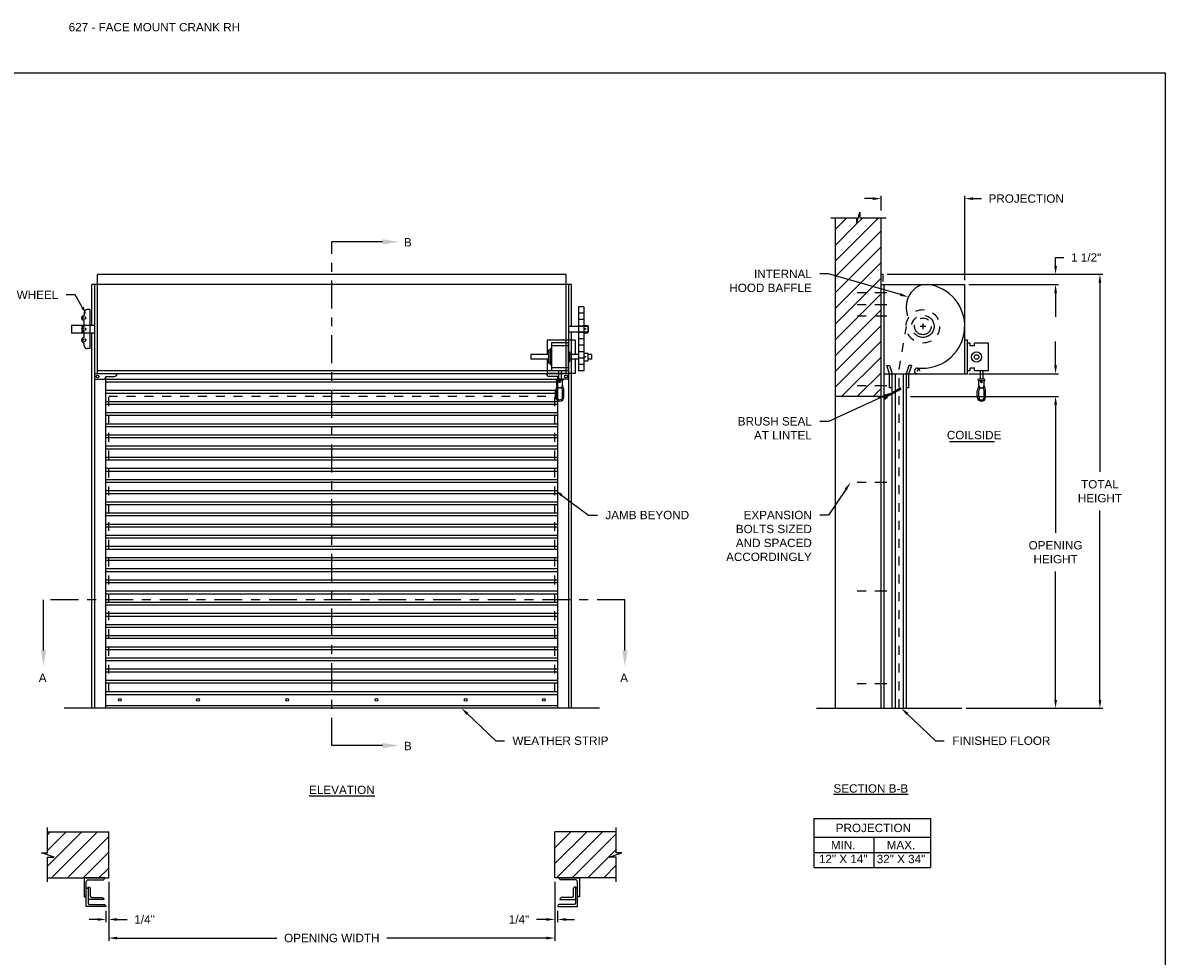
# Model space of a CAD drawing. Header units: inches. Extents: x 169.6 to 213.7, y 195.1 to 247.7.
# Tile 51 of 51: x 200.9 to 213.7, y 237.3 to 247.7. Entities that reach past the tile are written whole.
import ezdxf
from ezdxf import colors
from ezdxf.entities.mleader import LeaderData, LeaderLine
from ezdxf.math import Vec2, Vec3

# ---------------------------------------------------------------- set-up
doc = ezdxf.new("R2010")
doc.units = ezdxf.units.IN
doc.header["$LTSCALE"] = 0.25
doc.header["$MEASUREMENT"] = 0
for name, pattern in [('CENTER', [2, 1.25, -0.25, 0.25, -0.25]), ('CENTER2', [1.125, 0.75, -0.125, 0.125, -0.125]), ('HIDDEN', [0.375, 0.25, -0.125])]:
    doc.linetypes.add(name, pattern=pattern)
for name, color, linetype in [('ANNOTATIONS', 1, 'Continuous'), ('CRANK RH', 7, 'Continuous'), ('SECTION CUTS', 6, 'CENTER')]:
    doc.layers.add(name, color=color, linetype=linetype)
doc.styles.add('ARIAL', font='arial.ttf', dxfattribs={"height": 0.09375})
doc.styles.get("Standard").update_dxf_attribs({"font": 'romans.shx'})
doc.dimstyles.new('ARIAL', dxfattribs={"dimtxt": 0.09375, "dimasz": 0.09375, "dimexe": 0.03125, "dimexo": 0.046875, "dimgap": 0.09, "dimtad": 0, "dimtih": 1, "dimtoh": 1, "dimdec": 4, "dimzin": 0, "dimdsep": 46, "dimlunit": 4, "dimtxsty": 'ARIAL', "dimcen": 0.09, "dimadec": 0, "dimazin": 0, "dimtfac": 1, "dimtdec": 4, "dimtix": 1, "dimtofl": 0, "dimtmove": 0, "dimatfit": 3, "dimfxl": 0.18, "dimfrac": 2, "dimtolj": 1, "dimtzin": 0, "dimarcsym": 0})
doc.dimstyles.new('STANDARD$0', dxfattribs={"dimtxt": 0.09375, "dimasz": 0.09375, "dimexe": 0.03125, "dimexo": 0.046875, "dimgap": 0.09, "dimtad": 0, "dimtih": 1, "dimtoh": 1, "dimdec": 4, "dimzin": 0, "dimdsep": 46, "dimtxsty": 'ARIAL', "dimcen": 0.09, "dimadec": 0, "dimazin": 0, "dimtfac": 1, "dimtdec": 4, "dimtofl": 0, "dimtmove": 0, "dimatfit": 1, "dimfxl": 1, "dimtolj": 1, "dimtzin": 0, "dimarcsym": 0})
pattern_1 = [(45, (16.94411, -31.17125), (-0.08838835, 0.08838835), [])]

# ---------------------------------------------------------------- blocks, each defined once
blk = doc.blocks.new('*D12')
at = {"layer": 'ANNOTATIONS', "color": 0, "lineweight": -2, "transparency": 16777216}
for p, q in [((206.883, 238.111), (206.883, 237.659)), ((206.914, 237.789), (206.914, 237.659)), ((206.789, 237.691), (206.676, 237.691)), ((207.008, 237.691), (207.102, 237.691))]:
    blk.add_line(p, q, dxfattribs=at)
at = {"layer": 'ANNOTATIONS', "color": 0, "transparency": 16777216}
for points in [[(206.789, 237.706), (206.789, 237.675), (206.883, 237.691)], [(207.008, 237.706), (207.008, 237.675), (206.914, 237.691)]]:
    blk.add_solid(points, dxfattribs=at)
at = {"layer": 'defpoints', "color": 0, "transparency": 16777216}
for p in [(206.883, 238.158), (206.914, 237.835), (206.914, 237.691)]:
    blk.add_point(p, dxfattribs=at)
at = {"layer": 'ANNOTATIONS', "color": 0, "transparency": 16777216, "insert": (206.481, 237.691), "char_height": 0.0938, "attachment_point": 5, "style": 'ARIAL'}
blk.add_mtext('\\A1;1/4"', dxfattribs=at)
blk = doc.blocks.new('*D13')
at = {"layer": 'ANNOTATIONS', "color": 0, "lineweight": -2, "transparency": 16777216}
for p, q in [((201.883, 238.111), (201.883, 237.659)), ((201.852, 237.789), (201.852, 237.659)), ((201.758, 237.691), (201.664, 237.691)), ((201.977, 237.691), (202.091, 237.691))]:
    blk.add_line(p, q, dxfattribs=at)
at = {"layer": 'ANNOTATIONS', "color": 0, "transparency": 16777216}
for points in [[(201.758, 237.706), (201.758, 237.675), (201.852, 237.691)], [(201.977, 237.706), (201.977, 237.675), (201.883, 237.691)]]:
    blk.add_solid(points, dxfattribs=at)
at = {"layer": 'defpoints', "color": 0, "transparency": 16777216}
for p in [(201.883, 238.158), (201.852, 237.835), (201.852, 237.691)]:
    blk.add_point(p, dxfattribs=at)
at = {"layer": 'ANNOTATIONS', "color": 0, "transparency": 16777216, "insert": (202.285, 237.691), "char_height": 0.0938, "attachment_point": 5, "style": 'ARIAL'}
blk.add_mtext('\\A1;1/4"', dxfattribs=at)
blk = doc.blocks.new('*D14')
at = {"layer": 'ANNOTATIONS', "color": 0, "lineweight": -2, "transparency": 16777216}
for p, q in [((201.883, 238.111), (201.883, 237.45)), ((206.883, 238.111), (206.883, 237.45)), ((201.977, 237.482), (203.767, 237.482)), ((206.789, 237.482), (205, 237.482))]:
    blk.add_line(p, q, dxfattribs=at)
at = {"layer": 'ANNOTATIONS', "color": 0, "transparency": 16777216}
for points in [[(201.977, 237.497), (201.977, 237.466), (201.883, 237.482)], [(206.789, 237.497), (206.789, 237.466), (206.883, 237.482)]]:
    blk.add_solid(points, dxfattribs=at)
at = {"layer": 'defpoints', "color": 0, "transparency": 16777216}
for p in [(201.883, 238.158), (206.883, 238.158), (206.883, 237.482)]:
    blk.add_point(p, dxfattribs=at)
at = {"layer": 'ANNOTATIONS', "color": 0, "transparency": 16777216, "insert": (204.383, 237.482), "char_height": 0.09375, "attachment_point": 5, "style": 'ARIAL'}
blk.add_mtext('\\A1;OPENING WIDTH', dxfattribs=at)
blk = doc.blocks.new('*D60')
at = {"layer": 'ANNOTATIONS', "color": 0, "lineweight": -2, "transparency": 16777216}
for p, q in [((212.494, 243.902), (212.494, 243.996)), ((211.523, 243.809), (212.526, 243.809)), ((210.867, 243.555), (212.526, 243.555)), ((212.494, 243.462), (212.494, 243.368))]:
    blk.add_line(p, q, dxfattribs=at)
at = {"layer": 'ANNOTATIONS', "color": 0, "transparency": 16777216}
for points in [[(212.479, 243.902), (212.51, 243.902), (212.494, 243.809)], [(212.479, 243.462), (212.51, 243.462), (212.494, 243.555)]]:
    blk.add_solid(points, dxfattribs=at)
at = {"layer": 'defpoints', "color": 0, "transparency": 16777216}
for p in [(211.476, 243.809), (210.82, 243.555), (212.494, 243.555)]:
    blk.add_point(p, dxfattribs=at)
at = {"layer": 'ANNOTATIONS', "color": 0, "transparency": 16777216, "insert": (212.494, 243.682), "char_height": 0.0938, "attachment_point": 5, "style": 'ARIAL'}
blk.add_mtext('\\A1;  ', dxfattribs=at)
blk = doc.blocks.new('*D61')
at = {"layer": 'ANNOTATIONS', "color": 0, "lineweight": -2, "transparency": 16777216}
for p, q in [((212.494, 245.018), (212.494, 245.111)), ((212.494, 245.111), (212.588, 245.111)), ((211.523, 244.924), (212.526, 244.924)), ((211.523, 244.809), (212.526, 244.809)), ((212.494, 244.715), (212.494, 244.621))]:
    blk.add_line(p, q, dxfattribs=at)
at = {"layer": 'ANNOTATIONS', "color": 0, "transparency": 16777216}
for points in [[(212.479, 245.018), (212.51, 245.018), (212.494, 244.924)], [(212.479, 244.715), (212.51, 244.715), (212.494, 244.809)]]:
    blk.add_solid(points, dxfattribs=at)
at = {"layer": 'defpoints', "color": 0, "transparency": 16777216}
for p in [(211.476, 244.924), (212.494, 244.924), (211.476, 244.809)]:
    blk.add_point(p, dxfattribs=at)
at = {"layer": 'ANNOTATIONS', "color": 0, "transparency": 16777216, "insert": (212.837, 245.111), "char_height": 0.0938, "attachment_point": 5, "style": 'ARIAL'}
blk.add_mtext('\\A1;1 1/2"', dxfattribs=at)
blk = doc.blocks.new('*X31')
at = {"color": 0, "linetype": 'Continuous'}
for p, q in [((12.661, 3.524), (12.724, 3.586)), ((12.668, 3.52), (12.73, 3.582)), ((12.674, 3.515), (12.737, 3.577)), ((12.681, 3.511), (12.743, 3.573)), ((12.687, 3.561), (12.717, 3.591)), ((12.687, 3.506), (12.75, 3.568)), ((12.694, 3.502), (12.756, 3.564)), ((12.7, 3.497), (12.763, 3.559)), ((12.707, 3.492), (12.769, 3.555)), ((12.713, 3.488), (12.776, 3.55)), ((12.72, 3.483), (12.782, 3.545)), ((12.726, 3.479), (12.789, 3.541)), ((12.733, 3.474), (12.795, 3.536)), ((12.739, 3.47), (12.802, 3.532)), ((12.746, 3.465), (12.808, 3.527)), ((12.752, 3.461), (12.809, 3.517)), ((12.759, 3.456), (12.783, 3.48))]:
    blk.add_line(p, q, dxfattribs=at)
blk = doc.blocks.new('*D62')
at = {"layer": 'ANNOTATIONS', "color": 0, "lineweight": -2, "transparency": 16777216}
for p, q in [((211.826, 243.555), (212.526, 243.555)), ((212.494, 243.462), (212.494, 242.024)), ((212.494, 240.152), (212.494, 241.59)), ((211.492, 240.059), (212.526, 240.059))]:
    blk.add_line(p, q, dxfattribs=at)
at = {"layer": 'ANNOTATIONS', "color": 0, "transparency": 16777216}
for points in [[(212.479, 243.462), (212.51, 243.462), (212.494, 243.555)], [(212.479, 240.152), (212.51, 240.152), (212.494, 240.059)]]:
    blk.add_solid(points, dxfattribs=at)
at = {"layer": 'defpoints', "color": 0, "transparency": 16777216}
for p in [(211.779, 243.555), (211.445, 240.059), (212.494, 240.059)]:
    blk.add_point(p, dxfattribs=at)
at = {"layer": 'ANNOTATIONS', "color": 0, "transparency": 16777216, "insert": (212.494, 241.807), "char_height": 0.09375, "attachment_point": 5, "style": 'ARIAL'}
blk.add_mtext('\\A1;OPENING\\PHEIGHT', dxfattribs=at)
blk = doc.blocks.new('*D63')
at = {"layer": 'ANNOTATIONS', "color": 0, "lineweight": -2, "transparency": 16777216}
for p, q in [((211.688, 244.924), (213.023, 244.924)), ((212.991, 244.83), (212.991, 242.709)), ((212.991, 240.152), (212.991, 242.274)), ((211.492, 240.059), (213.023, 240.059))]:
    blk.add_line(p, q, dxfattribs=at)
at = {"layer": 'ANNOTATIONS', "color": 0, "transparency": 16777216}
for points in [[(212.976, 244.83), (213.007, 244.83), (212.991, 244.924)], [(212.976, 240.152), (213.007, 240.152), (212.991, 240.059)]]:
    blk.add_solid(points, dxfattribs=at)
at = {"layer": 'defpoints', "color": 0, "transparency": 16777216}
for p in [(211.641, 244.924), (211.445, 240.059), (212.991, 240.059)]:
    blk.add_point(p, dxfattribs=at)
at = {"layer": 'ANNOTATIONS', "color": 0, "transparency": 16777216, "insert": (212.991, 242.491), "char_height": 0.0938, "attachment_point": 5, "style": 'ARIAL'}
blk.add_mtext('\\A1;TOTAL\\PHEIGHT', dxfattribs=at)
blk = doc.blocks.new('*D64')
at = {"layer": 'ANNOTATIONS', "color": 0, "lineweight": -2, "transparency": 16777216}
for p, q in [((210.539, 245.64), (210.539, 245.803)), ((211.476, 244.856), (211.476, 245.803)), ((210.445, 245.772), (210.351, 245.772)), ((211.57, 245.772), (211.664, 245.772))]:
    blk.add_line(p, q, dxfattribs=at)
at = {"layer": 'ANNOTATIONS', "color": 0, "transparency": 16777216}
for points in [[(210.445, 245.787), (210.445, 245.756), (210.539, 245.772)], [(211.57, 245.787), (211.57, 245.756), (211.476, 245.772)]]:
    blk.add_solid(points, dxfattribs=at)
at = {"layer": 'defpoints', "color": 0, "transparency": 16777216}
for p in [(211.476, 245.772), (210.539, 245.593), (211.476, 244.809)]:
    blk.add_point(p, dxfattribs=at)
at = {"layer": 'ANNOTATIONS', "color": 0, "transparency": 16777216, "insert": (212.165, 245.772), "char_height": 0.09375, "attachment_point": 5, "style": 'ARIAL'}
blk.add_mtext('\\A1;PROJECTION', dxfattribs=at)

msp = doc.modelspace()

# ---------------------------------------------------------------- hatches: boundary and pattern name
at = {"layer": 'CRANK RH', "linetype": 'Continuous'}
h = msp.add_hatch(dxfattribs=at)
h.set_pattern_fill('ANSI31', color=256, style=0)
h.set_pattern_definition([(45, (-19.0073, 21.8742), (-0.08838835, 0.08838835), [])])
h.paths.add_polyline_path([(210.53872, 244.82249), (210.53872, 245.55708), (210.30222, 245.55708), (210.30222, 245.62174), (210.26381, 245.48838), (210.26381, 245.55708), (210.02309, 245.55708), (210.02309, 245.00678)])
h.paths.add_polyline_path([(210.02309, 245.00678), (210.02309, 243.55536), (210.53872, 243.55536), (210.53872, 244.80873), (210.53872, 244.82249)])
at = {"layer": 'CRANK RH'}
h = msp.add_hatch(dxfattribs=at)
h.set_pattern_fill('ANSI31', color=256, style=0)
h.set_pattern_definition(pattern_1)
h.paths.add_polyline_path([(201.88325, 238.6735), (201.19575, 238.6735), (201.19575, 238.4363), (201.13165, 238.4363), (201.27372, 238.3894), (201.19575, 238.3894), (201.19575, 238.15788), (201.88325, 238.15788), (201.88325, 238.32038)])
h = msp.add_hatch(dxfattribs=at)
h.set_pattern_fill('ANSI31', color=256, style=0)
h.set_pattern_definition(pattern_1)
h.paths.add_polyline_path([(207.63485, 238.4363), (207.57075, 238.4363), (207.57075, 238.6735), (206.88325, 238.6735), (206.88325, 238.15788), (206.90142, 238.15788), (207.57075, 238.15788), (207.57075, 238.3894), (207.49278, 238.3894)])

# ---------------------------------------------------------------- linework, layer by layer
at = {"linetype": 'Continuous'}
msp.add_line((209.81374, 240.05873), (211.44497, 240.05873), dxfattribs=at)
at = {"layer": 'ANNOTATIONS'}
for p, q in [((210.607, 244.92377), (213.01406, 244.92377)), ((211.52309, 244.80873), (212.52551, 244.80873)), ((212.49426, 244.71498), (212.49426, 244.44659)), ((212.49426, 243.90248), (212.49426, 244.17086)), ((211.52309, 243.80873), (212.52551, 243.80873)), ((209.78371, 238.82327), (209.78371, 238.2719)), ((209.78371, 238.82327), (211.09148, 238.82327)), ((211.09148, 238.82327), (211.09148, 238.2719)), ((209.78371, 238.6118), (211.09148, 238.6118)), ((210.45656, 238.6118), (210.45656, 238.2719)), ((209.78371, 238.44185), (211.09148, 238.44185)), ((209.78371, 238.2719), (211.09148, 238.2719))]:
    msp.add_line(p, q, dxfattribs=at)
at = {"layer": 'ANNOTATIONS', "linetype": 'Continuous'}
msp.add_line((211.305, 243.05035), (211.80813, 243.05035), dxfattribs=at)
at = {"layer": 'ANNOTATIONS'}
for points in [[(212.47864, 244.71498), (212.50989, 244.71498), (212.49426, 244.80873)], [(212.47864, 243.90248), (212.50989, 243.90248), (212.49426, 243.80873)]]:
    msp.add_solid(points, dxfattribs=at)
at = {"layer": 'CRANK RH', "linetype": 'Continuous'}
for p, q in [((209.97671, 245.55708), (210.26381, 245.55708)), ((210.02309, 245.55708), (210.02309, 240.05873)), ((210.26381, 245.48838), (210.30222, 245.62174)), ((210.26381, 245.55708), (210.26381, 245.48838)), ((210.30222, 245.62174), (210.30222, 245.55708)), ((210.30222, 245.55708), (210.59742, 245.55708)), ((210.53872, 240.05873), (210.53872, 245.55708)), ((210.53872, 244.92377), (210.56012, 244.92377)), ((210.56012, 244.92377), (210.56012, 244.84151)), ((201.75825, 244.80873), (201.73481, 244.80873)), ((210.53872, 244.80873), (211.47622, 244.80873)), ((210.56997, 244.80873), (210.56997, 240.05873)), ((211.47622, 243.80873), (211.47622, 244.80873)), ((201.67231, 244.52748), (201.64106, 244.52748)), ((201.67231, 244.52748), (201.67231, 244.08998)), ((201.60981, 244.49623), (201.60981, 244.46498)), ((201.60981, 244.33998), (201.60981, 244.40248)), ((201.57856, 244.33998), (201.60981, 244.33998)), ((201.60981, 244.27748), (201.57856, 244.27748)), ((201.60981, 244.21498), (201.60981, 244.27748)), ((207.25825, 244.33998), (207.0395, 244.33998)), ((207.0395, 244.27748), (207.25825, 244.27748)), ((207.25825, 244.27748), (207.25825, 244.33998)), ((201.60981, 244.12123), (201.60981, 244.15248)), ((206.79731, 244.18583), (206.79731, 244.02428)), ((206.84419, 244.15458), (206.84419, 243.84208)), ((207.03169, 244.15458), (207.03169, 243.84208)), ((207.10981, 244.18583), (207.10981, 244.02428)), ((211.50747, 243.80873), (211.50747, 244.18373)), ((211.53872, 244.12123), (211.53872, 244.15248)), ((211.58559, 244.12123), (211.58559, 244.15248)), ((211.74157, 243.83998), (211.74157, 244.15248)), ((201.67231, 244.08998), (201.64106, 244.08998)), ((206.81294, 244.07116), (206.81294, 243.92551)), ((206.82856, 244.08678), (206.82856, 243.90988)), ((207.04731, 244.05553), (207.04731, 243.94113)), ((206.79731, 243.97238), (206.79731, 243.81083)), ((207.10981, 243.97238), (207.10981, 243.81083)), ((210.63247, 243.80873), (210.60122, 243.90248)), ((210.60122, 243.90248), (210.63247, 243.90248)), ((210.63247, 243.90248), (210.66372, 243.80873)), ((210.85122, 243.90248), (210.81997, 243.80873)), ((210.85122, 243.80873), (210.88247, 243.90248)), ((210.88247, 243.90248), (210.85122, 243.90248)), ((210.94452, 243.87123), (210.99889, 243.87123)), ((211.53872, 243.83998), (211.53872, 243.87123)), ((211.58559, 243.83998), (211.58559, 243.87123)), ((207.00825, 243.83998), (201.75825, 243.83998)), ((206.92231, 243.84208), (206.92231, 243.74833)), ((206.95356, 243.84208), (206.95356, 243.74833)), ((210.56997, 243.80873), (211.47622, 243.80873)), ((210.63247, 243.65248), (210.63247, 243.80873)), ((210.66372, 240.05873), (210.66372, 243.80873)), ((210.69497, 243.80873), (210.69497, 240.05873)), ((210.78872, 240.05873), (210.78872, 243.80873)), ((210.81997, 243.80873), (210.81997, 240.05873)), ((210.85122, 243.65248), (210.85122, 243.80873)), ((211.64796, 243.83998), (211.64796, 243.74623)), ((211.67921, 243.83998), (211.67921, 243.74623)), ((206.89107, 243.54878), (206.89107, 243.61984)), ((206.96919, 243.73271), (206.90669, 243.73271)), ((206.90669, 243.68235), (206.90669, 243.73271)), ((206.9067, 243.54878), (206.9067, 243.61984)), ((206.96919, 243.68235), (206.96919, 243.73271)), ((206.98482, 243.54879), (206.98482, 243.61985)), ((210.59109, 243.55328), (210.7544, 243.65556)), ((210.59176, 243.55211), (210.75642, 243.65205)), ((210.59244, 243.55094), (210.75843, 243.64855)), ((210.59244, 243.55094), (210.75978, 243.64621)), ((210.59244, 243.55094), (210.76112, 243.64387)), ((210.59311, 243.54978), (210.76314, 243.64037)), ((210.59378, 243.54861), (210.76515, 243.63686)), ((210.66372, 243.65248), (210.63247, 243.65248)), ((210.85122, 243.65248), (210.81997, 243.65248)), ((211.61672, 243.54667), (211.61672, 243.61774)), ((211.69483, 243.7306), (211.63233, 243.7306)), ((211.63234, 243.68024), (211.63233, 243.7306)), ((211.63234, 243.54668), (211.63234, 243.61774)), ((211.69484, 243.68024), (211.69483, 243.7306)), ((211.71047, 243.54668), (211.71047, 243.61774)), ((210.02309, 243.55536), (210.53872, 243.55536)), ((210.56767, 243.55536), (210.59139, 243.569)), ((210.58155, 243.52914), (210.56964, 243.54985)), ((210.57413, 243.55286), (210.5894, 243.56163)), ((210.58488, 243.53416), (210.57413, 243.55286)), ((210.58488, 243.53416), (210.60015, 243.54294)), ((210.58527, 243.52813), (210.60753, 243.54098)), ((210.58706, 243.56029), (210.59781, 243.5416)), ((210.59442, 243.5583), (210.59308, 243.56064)), ((210.59442, 243.5583), (210.59676, 243.55965)), ((210.59775, 243.56333), (210.59507, 243.568)), ((210.5998, 243.54896), (210.60213, 243.5503)), ((210.60114, 243.54662), (210.5998, 243.54896)), ((210.60868, 243.54433), (210.60581, 243.54931)), ((201.19575, 238.4363), (201.19575, 238.72038)), ((207.57075, 238.4363), (207.57075, 238.72038)), ((201.27372, 238.3894), (201.13165, 238.4363)), ((201.13165, 238.4363), (201.19575, 238.4363)), ((201.19575, 238.111), (201.19575, 238.3894)), ((201.19575, 238.3894), (201.27372, 238.3894)), ((207.49278, 238.3894), (207.63485, 238.4363)), ((207.57075, 238.3894), (207.49278, 238.3894)), ((207.63485, 238.4363), (207.57075, 238.4363)), ((207.57075, 238.111), (207.57075, 238.3894)), ((201.62987, 237.8354), (201.62987, 238.10266)), ((207.13663, 237.8354), (207.13663, 238.10266))]:
    msp.add_line(p, q, dxfattribs=at)
at = {"layer": 'CRANK RH'}
for p, q in [((201.75825, 243.80873), (201.75825, 244.92005)), ((207.00825, 244.92005), (201.75825, 244.92005)), ((207.00825, 243.80873), (207.00825, 244.92005)), ((201.69575, 244.34804), (201.69575, 244.80873)), ((207.07075, 244.80873), (201.69575, 244.80873)), ((201.727, 240.05873), (201.727, 244.80873)), ((207.0395, 240.05873), (207.0395, 244.80873)), ((207.07075, 244.33998), (207.07075, 244.80873)), ((207.20896, 244.5597), (207.14676, 244.5597)), ((207.14676, 244.5597), (207.14676, 243.8397)), ((207.20896, 244.5597), (207.20896, 243.8397)), ((207.20896, 244.4877), (207.14676, 244.4877)), ((207.20896, 244.4157), (207.14676, 244.4157)), ((201.46611, 244.34804), (201.46611, 244.2652)), ((201.727, 244.34804), (201.46611, 244.34804)), ((201.727, 244.2652), (201.46611, 244.2652)), ((201.69575, 240.05873), (201.69575, 244.2652)), ((207.07075, 240.05873), (207.07075, 244.27748)), ((207.20896, 244.3437), (207.14676, 244.3437)), ((207.20896, 244.2717), (207.14676, 244.2717)), ((207.20896, 244.35014), (207.25266, 244.35014)), ((207.20896, 244.26731), (207.25266, 244.26731)), ((207.25266, 244.35014), (207.25266, 244.26731)), ((207.10981, 244.18583), (206.79731, 244.18583)), ((207.03169, 244.15458), (206.84419, 244.15458)), ((207.03169, 244.12333), (206.84419, 244.12333)), ((207.20896, 244.1997), (207.14676, 244.1997)), ((207.20896, 244.1277), (207.14676, 244.1277)), ((211.50747, 244.18373), (211.47622, 244.18373)), ((211.53872, 244.15248), (211.50747, 244.15248)), ((211.58559, 244.12123), (211.53872, 244.12123)), ((211.74157, 244.15248), (211.58559, 244.15248)), ((206.81294, 244.02428), (206.61211, 244.02428)), ((206.61211, 244.02428), (206.61211, 243.97238)), ((206.82856, 244.07116), (206.81294, 244.07116)), ((206.84419, 244.08678), (206.82856, 244.08678)), ((207.04731, 244.05553), (207.03169, 244.05553)), ((207.14676, 244.02428), (207.04731, 244.02428)), ((207.20896, 244.0557), (207.14676, 244.0557)), ((207.20896, 244.03764), (207.25266, 244.03764)), ((207.25266, 244.03764), (207.25266, 243.95481)), ((207.29502, 244.02428), (207.25266, 244.02428)), ((207.29502, 244.02428), (207.29502, 243.97238)), ((206.81294, 243.97238), (206.61211, 243.97238)), ((206.82856, 243.92551), (206.81294, 243.92551)), ((206.84419, 243.90988), (206.82856, 243.90988)), ((207.03169, 243.87333), (206.84419, 243.87333)), ((207.04731, 243.94113), (207.03169, 243.94113)), ((207.14676, 243.97238), (207.04731, 243.97238)), ((207.20896, 243.9837), (207.14676, 243.9837)), ((207.20896, 243.9117), (207.14676, 243.9117)), ((207.20896, 243.95481), (207.25266, 243.95481)), ((207.29502, 243.97238), (207.25266, 243.97238)), ((211.58559, 243.87123), (211.53872, 243.87123)), ((207.0395, 243.80873), (201.727, 243.80873)), ((201.727, 243.74623), (201.82075, 243.74623)), ((201.852, 240.05873), (201.852, 243.77748)), ((201.852, 243.77748), (201.94575, 243.77748)), ((206.9145, 243.74505), (201.852, 243.74505)), ((206.92231, 243.81083), (206.79731, 243.81083)), ((206.9145, 243.77748), (206.82075, 243.77748)), ((207.03169, 243.84208), (206.84419, 243.84208)), ((206.96919, 243.74833), (206.90669, 243.74833)), ((206.9145, 240.05873), (206.9145, 243.77748)), ((207.0395, 243.74623), (206.94575, 243.74623)), ((207.10981, 243.81083), (206.95356, 243.81083)), ((207.20896, 243.8397), (207.14676, 243.8397)), ((211.53872, 243.83998), (211.50747, 243.83998)), ((211.74157, 243.83998), (211.58559, 243.83998)), ((211.69483, 243.74623), (211.63233, 243.74622)), ((206.9145, 243.7138), (201.852, 243.7138)), ((206.9145, 243.62005), (201.852, 243.62005)), ((206.9692, 243.54879), (206.9692, 243.61985)), ((211.69484, 243.54668), (211.69484, 243.61774)), ((206.9145, 243.5888), (201.852, 243.5888)), ((206.9145, 243.49505), (201.852, 243.49505)), ((210.50202, 243.54985), (210.50202, 243.55536)), ((210.50202, 243.54985), (210.56964, 243.54985)), ((210.53872, 243.55536), (210.56767, 243.55536)), ((206.9145, 243.4638), (201.852, 243.4638)), ((206.9145, 243.37005), (201.852, 243.37005)), ((206.9145, 243.3388), (201.852, 243.3388)), ((206.9145, 243.24505), (201.852, 243.24505)), ((206.9145, 243.2138), (201.852, 243.2138)), ((206.9145, 243.12005), (201.852, 243.12005)), ((206.9145, 243.0888), (201.852, 243.0888)), ((206.9145, 242.99505), (201.852, 242.99505)), ((206.9145, 242.9638), (201.852, 242.9638)), ((206.9145, 242.87005), (201.852, 242.87005)), ((206.9145, 242.8388), (201.852, 242.8388)), ((206.9145, 242.74505), (201.852, 242.74505)), ((206.9145, 242.7138), (201.852, 242.7138)), ((206.9145, 242.62005), (201.852, 242.62005)), ((206.9145, 242.5888), (201.852, 242.5888)), ((206.9145, 242.49505), (201.852, 242.49505)), ((206.9145, 242.4638), (201.852, 242.4638)), ((206.9145, 242.37005), (201.852, 242.37005)), ((206.9145, 242.3388), (201.852, 242.3388)), ((206.9145, 242.24505), (201.852, 242.24505)), ((206.9145, 242.2138), (201.852, 242.2138)), ((206.9145, 242.12005), (201.852, 242.12005)), ((206.9145, 242.0888), (201.852, 242.0888)), ((206.9145, 241.99505), (201.852, 241.99505)), ((206.9145, 241.9638), (201.852, 241.9638)), ((206.9145, 241.87005), (201.852, 241.87005)), ((206.9145, 241.8388), (201.852, 241.8388)), ((206.9145, 241.74505), (201.852, 241.74505)), ((206.9145, 241.7138), (201.852, 241.7138)), ((206.9145, 241.62005), (201.852, 241.62005)), ((206.9145, 241.5888), (201.852, 241.5888)), ((206.9145, 241.49505), (201.852, 241.49505)), ((206.9145, 241.4638), (201.852, 241.4638)), ((206.9145, 241.37005), (201.852, 241.37005)), ((206.9145, 241.3388), (201.852, 241.3388)), ((206.9145, 241.24505), (201.852, 241.24505)), ((206.9145, 241.2138), (201.852, 241.2138)), ((206.9145, 241.12005), (201.852, 241.12005)), ((206.9145, 241.0888), (201.852, 241.0888)), ((206.9145, 240.99505), (201.852, 240.99505)), ((206.9145, 240.9638), (201.852, 240.9638)), ((206.9145, 240.87005), (201.852, 240.87005)), ((206.9145, 240.8388), (201.852, 240.8388)), ((206.9145, 240.74505), (201.852, 240.74505)), ((206.9145, 240.7138), (201.852, 240.7138)), ((206.9145, 240.62005), (201.852, 240.62005)), ((206.9145, 240.5888), (201.852, 240.5888)), ((206.9145, 240.49505), (201.852, 240.49505)), ((206.9145, 240.4638), (201.852, 240.4638)), ((206.9145, 240.37005), (201.852, 240.37005)), ((206.9145, 240.3388), (201.852, 240.3388)), ((201.852, 240.24505), (206.9145, 240.24505)), ((201.852, 240.2138), (206.9145, 240.2138)), ((207.38325, 240.05873), (201.38325, 240.05873)), ((201.852, 240.08998), (206.9145, 240.08998)), ((201.19575, 238.6735), (201.88325, 238.6735)), ((201.88325, 238.15788), (201.88325, 238.6735)), ((206.88325, 238.15788), (206.88325, 238.6735)), ((207.57075, 238.6735), (206.88325, 238.6735)), ((201.19575, 238.15788), (201.88325, 238.15788)), ((207.57075, 238.15788), (206.88325, 238.15788))]:
    msp.add_line(p, q, dxfattribs=at)
at = {"layer": 'CRANK RH', "linetype": 'CENTER2', "ltscale": 0.7}
for p, q in [((210.60122, 244.71498), (210.19497, 244.71498)), ((210.60122, 244.57938), (210.19497, 244.57938)), ((210.60122, 244.45322), (210.19497, 244.45322)), ((210.60122, 243.67399), (210.19497, 243.67399)), ((210.60122, 242.58998), (210.19497, 242.58998)), ((210.60122, 241.37123), (210.19497, 241.37123)), ((210.60122, 240.33368), (210.19497, 240.33368))]:
    msp.add_line(p, q, dxfattribs=at)
at = {"layer": 'CRANK RH', "linetype": 'HIDDEN'}
for p, q in [((210.7405, 243.85662), (210.82262, 244.34012)), ((210.7405, 240.05873), (210.7405, 243.85662)), ((201.88325, 240.24623), (201.88325, 243.55536)), ((201.88325, 243.55536), (206.88325, 243.55536)), ((206.88325, 240.24623), (206.88325, 243.55536))]:
    msp.add_line(p, q, dxfattribs=at)
at = {"layer": 'CRANK RH', "linetype": 'CENTER'}
for p, q in [((211.03872, 244.33998), (210.97622, 244.33998)), ((211.00747, 244.37123), (211.00747, 244.30873))]:
    msp.add_line(p, q, dxfattribs=at)
at = {"layer": 'CRANK RH', "linetype": 'ByBlock'}
msp.add_line((211.47622, 243.80873), (211.50747, 243.80873), dxfattribs=at)
at = {"layer": 'CRANK RH'}
for points in [[(207.21744, 244.31106), (207.2189, 244.31359), (207.22182, 244.31359), (207.22328, 244.31106), (207.22182, 244.30853), (207.2189, 244.30853)], [(207.21744, 243.99856), (207.2189, 244.00109), (207.22182, 244.00109), (207.22328, 243.99856), (207.22182, 243.99603), (207.2189, 243.99603)]]:
    msp.add_lwpolyline(points, close=True, dxfattribs=at)
at = {"layer": 'CRANK RH', "linetype": 'Continuous'}
for points in [[(201.62987, 238.10266, -0.23306277), (201.6455, 238.13436), (201.81546, 238.13436, 0.41421356), (201.83898, 238.15788), (201.60636, 238.15788), (201.60636, 237.94318, 0.41421356), (201.62987, 237.96669)], [(207.13663, 238.10266, 0.23306277), (207.121, 238.13436), (206.95104, 238.13436, -0.41421356), (206.92752, 238.15788), (207.16014, 238.15788), (207.16014, 237.94318, -0.41421356), (207.13663, 237.96669)], [(201.65338, 238.05456), (201.65338, 237.87453, 0.41421356), (201.66901, 237.85891), (201.82849, 237.85891, -0.41421356), (201.852, 237.8354), (201.62987, 237.8354)], [(201.62987, 238.04772, -0.41421356), (201.65338, 238.02421)], [(201.65338, 238.05456, -0.41421356), (201.67689, 238.03105), (201.67689, 237.95278, 0.41421356), (201.69252, 237.93715), (201.80498, 237.93715, -0.41421356), (201.82849, 237.91364), (201.65338, 237.91364)], [(207.11312, 238.05456), (207.11312, 237.87453, -0.41421356), (207.09749, 237.85891), (206.93801, 237.85891, 0.41421356), (206.9145, 237.8354), (207.13663, 237.8354)], [(207.11312, 238.05456, 0.41421356), (207.08961, 238.03105), (207.08961, 237.95278, -0.41421356), (207.07398, 237.93715), (206.96152, 237.93715, 0.41421356), (206.93801, 237.91364), (207.11312, 237.91364)], [(207.13663, 238.04772, 0.41421356), (207.11312, 238.02421)]]:
    msp.add_lwpolyline(points, format="xyb", dxfattribs=at)
at = {"layer": 'CRANK RH', "linetype": 'HIDDEN'}
msp.add_circle((211.00747, 244.33998), 0.1875, dxfattribs=at)
at = {"layer": 'CRANK RH'}
for centre, radius in [((201.60981, 244.43373), 0.01562), ((201.60981, 244.30873), 0.01562), ((207.22036, 244.31106), 0.0057), ((201.60981, 244.18373), 0.01562), ((207.22036, 243.99856), 0.0057), ((201.75825, 243.77748), 0.01562), ((207.00825, 243.77748), 0.01562)]:
    msp.add_circle(centre, radius, dxfattribs=at)
at = {"layer": 'CRANK RH', "linetype": 'CENTER'}
for radius in [0.125, 0.09375]:
    msp.add_circle((211.00747, 244.33998), radius, dxfattribs=at)
at = {"layer": 'CRANK RH', "linetype": 'Continuous'}
for centre, radius in [((211.60843, 243.99623), 0.0572), ((211.60843, 243.99623), 0.02595), ((206.93794, 243.71708), 0.00781), ((211.66358, 243.71498), 0.00781), ((202.00825, 240.15248), 0.01562), ((202.88325, 240.15248), 0.01562), ((203.88325, 240.15248), 0.01562), ((204.88325, 240.15248), 0.01562), ((205.88325, 240.15248), 0.01562), ((206.75825, 240.15248), 0.01562)]:
    msp.add_circle(centre, radius, dxfattribs=at)
for centre, radius, start, end in [((211.0897, 244.55404), 0.27011, 109.452348, 199.931237), ((211.00577, 244.34163), 0.47045, 269.161612, 83.155894), ((201.64106, 244.49623), 0.03125, 90, 180), ((201.60981, 244.43373), 0.03125, 90, 270), ((201.60981, 244.30873), 0.03125, 90, 270), ((201.60981, 244.18373), 0.03125, 90, 270), ((201.64106, 244.12123), 0.03125, 180, 270), ((201.82075, 243.77748), 0.03125, 270, 0), ((201.94575, 243.80873), 0.03125, 270, 0), ((206.82075, 243.80873), 0.03125, 180, 270), ((206.94575, 243.77748), 0.03125, 180, 270), ((210.58393, 243.53055), 0.00277, 210.618685, 299.037933), ((210.59074, 243.5593), 0.0027, 29.898058, 119.898058), ((210.59273, 243.56666), 0.0027, 29.898058, 119.898058), ((210.59542, 243.56198), 0.0027, 299.898058, 29.898058), ((210.5988, 243.54528), 0.0027, 299.898058, 29.898058), ((210.60348, 243.54796), 0.0027, 29.898058, 119.898058), ((210.60618, 243.54332), 0.0027, 300.003607, 22.117674)]:
    msp.add_arc(centre, radius, start, end, dxfattribs=at)
at = {"layer": 'CRANK RH', "linetype": 'HIDDEN'}
for centre, radius, start, end in [((210.94408, 243.83998), 0.03125, 89.181545, 359.181569), ((210.95967, 243.83745), 0.01579, 7.58787, 198.601061)]:
    msp.add_arc(centre, radius, start, end, dxfattribs=at)
at = {"layer": 'CRANK RH'}
for centre, radius, start, end in [((206.90669, 243.74052), 0.00781, 90.003511, 270.003511), ((206.96919, 243.74052), 0.00781, 270.003511, 90.003511), ((211.63233, 243.73841), 0.00781, 90.003511, 270.003511), ((211.69483, 243.73842), 0.00781, 270.003511, 90.003511), ((206.93795, 243.61984), 0.04688, 141.321323, 180.003511), ((206.87696, 243.66867), 0.03125, 321.321323, 12.639136), ((206.93794, 243.68234), 0.03125, 180.003511, 0.003511), ((206.93795, 243.61984), 0.03125, 0.003511, 180.003511), ((206.99893, 243.66868), 0.03125, 167.367885, 218.685698), ((206.93795, 243.61984), 0.04688, 0.003511, 38.685698), ((211.66359, 243.61774), 0.04688, 141.321323, 180.003511), ((211.6026, 243.66656), 0.03125, 321.321323, 12.639136), ((211.66359, 243.68024), 0.03125, 180.003511, 0.003511), ((211.66359, 243.61774), 0.03125, 0.003511, 180.003511), ((211.72457, 243.66657), 0.03125, 167.367885, 218.685698), ((211.66359, 243.61774), 0.04688, 0.003511, 38.685698), ((206.93795, 243.54878), 0.04688, 180.003511, 0.003511), ((206.93795, 243.54878), 0.03125, 180.003511, 0.003511), ((211.66359, 243.54668), 0.04688, 180.003511, 0.003511), ((211.66359, 243.54668), 0.03125, 180.003511, 0.003511)]:
    msp.add_arc(centre, radius, start, end, dxfattribs=at)
at = {"layer": 'CRANK RH', "linetype": 'ByBlock'}
msp.add_point((206.88325, 243.37123), dxfattribs=at)
at = {"layer": 'defpoints'}
msp.add_lwpolyline([(213.72204, 234.44685), (194.25216, 234.44685), (194.25216, 247.18196), (213.72204, 247.18196)], close=True, dxfattribs=at)
at = {"layer": 'SECTION CUTS'}
for p, q in [((204.38325, 239.64016), (204.38325, 245.28743)), ((207.66807, 241.27565), (201.15212, 241.27565))]:
    msp.add_line(p, q, dxfattribs=at)

# ---------------------------------------------------------------- block references
at = {"layer": 'CRANK RH', "linetype": 'Continuous', "xscale": 0.1725124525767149, "yscale": 0.1725124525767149, "zscale": 0.1725124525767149, "rotation": 154.8980582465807}
msp.add_blockref('*X31', (212.83369, 243.16555), dxfattribs=at)

# ---------------------------------------------------------------- texts
at = {"layer": 'ANNOTATIONS', "linetype": 'Continuous', "style": 'ARIAL'}
msp.add_text('COILSIDE', height=0.09375, dxfattribs=at).set_placement((211.27554, 243.07443))
at = {"layer": 'ANNOTATIONS', "insert": (201.43451, 247.74099), "char_height": 0.09375, "width": 6.6097632, "attachment_point": 1, "line_spacing_factor": 0.86134, "style": 'ARIAL'}
msp.add_mtext('627 - FACE MOUNT CRANK RH', dxfattribs=at)
at = {"layer": 'ANNOTATIONS', "char_height": 0.09375, "attachment_point": 2, "style": 'ARIAL'}
for s, insert, width in [('{\\LELEVATION}', (204.49635, 239.18997), 3.0834986), ('{\\LSECTION B-B}', (210.42381, 239.20594), 1.3823677)]:
    msp.add_mtext(s, dxfattribs=dict(at, insert=insert, width=width))
for s, width, insert in [('PROJECTION ', 1.7594917, (210.4524, 238.76384)), ('MIN.\\P12" X 14" ', 0.6711642, (210.11428, 238.57185)), ('MAX.\\P32" X 34"', 0.6567117, (210.76171, 238.57185))]:
    msp.add_mtext_dynamic_manual_height_columns(s, width=width, gutter_width=1.36268, heights=[0], dxfattribs=dict(at, insert=insert))
at = {"layer": 'SECTION CUTS', "style": 'ARIAL'}
for s, p in [('B', (205.19128, 245.23573)), ('A', (201.09924, 240.35322)), ('A', (207.6152, 240.35322)), ('B', (205.19128, 239.58847))]:
    msp.add_text(s, height=0.09375, dxfattribs=at).set_placement(p)

# ---------------------------------------------------------------- dimensions: what is measured, and where the dimension line sits
at = {"layer": 'ANNOTATIONS'}
for base, p1, p2, text, dimstyle, picture, middle in [((211.47622, 245.77181), (210.53872, 245.59318), (211.47622, 244.80873), 'PROJECTION', 'STANDARD$0', '*D64', (212.16533, 245.77181)), ((201.852, 237.69054), (201.88325, 238.15788), (201.852, 237.8354), '1/4"', 'ARIAL', '*D13', (202.28504, 237.69054)), ((206.88325, 237.48158), (201.88325, 238.15788), (206.88325, 238.15788), 'OPENING WIDTH', 'STANDARD$0', '*D14', (204.38325, 237.48158)), ((206.9145, 237.69054), (206.88325, 238.15788), (206.9145, 237.8354), '1/4"', 'ARIAL', '*D12', (206.48146, 237.69054))]:
    dim = msp.add_linear_dim(base=base, p1=p1, p2=p2, text=text, dimstyle=dimstyle, dxfattribs=at)
    dim.commit()
    dim.dimension.update_dxf_attribs({"geometry": picture, "text_midpoint": middle, "dimtype": 160})
for base, p1, p2, text, picture, middle in [((212.49426, 244.92377), (211.47622, 244.80873), (211.47622, 244.92377), '1 1/2"', '*D61', (212.8367, 245.11127)), ((212.99149, 240.05873), (211.64134, 244.92377), (211.44497, 240.05873), 'TOTAL\\PHEIGHT', '*D63', (212.99149, 242.49125)), ((212.49426, 240.05873), (211.7793, 243.55536), (211.44497, 240.05873), 'OPENING\\PHEIGHT', '*D62', (212.49426, 241.80704))]:
    dim = msp.add_linear_dim(base=base, p1=p1, p2=p2, angle=90, text=text, dimstyle='STANDARD$0', dxfattribs=at)
    dim.commit()
    dim.dimension.update_dxf_attribs({"geometry": picture, "text_midpoint": middle})
dim = msp.add_linear_dim(base=(212.49426, 243.55536), p1=(211.47622, 243.80873), p2=(210.81997, 243.55536), angle=90, text='  ', dimstyle='STANDARD$0', dxfattribs=at)
dim.commit()
dim.dimension.update_dxf_attribs({"geometry": '*D60', "text_midpoint": (212.49426, 243.68204), "dimtype": 160})

# ---------------------------------------------------------------- leaders
ml = msp.add_multileader_mtext('Standard', dxfattribs=at)
ml.set_content('INTERNAL HOOD BAFFLE', color=256, style='ARIAL')
ml.set_leader_properties()
ml.build(insert=Vec2(0, 0))
ml.multileader.update_dxf_attribs({"dogleg_length": 0.36, "arrow_head_size": 0.09375})
ctx = ml.context
ctx.base_point, ctx.char_height, ctx.arrow_head_size, ctx.landing_gap_size, ctx.plane_origin = Vec3(208.76555, 244.9269), 0.09375, 0.09375, 0.09, Vec3(205.36165, 244.49367)
ctx.text_align_type = 2
notes = []
notes.append((ctx, [(1, (1, 1, 0), (209.95018, 244.9269), (-1, 0), 0.09796, [(0, [(210.84551, 244.6695)], 0, [])])]))
ctx.mtext.insert, ctx.mtext.width, ctx.mtext.alignment, ctx.mtext.flow_direction = Vec3(209.76222, 244.97457), 1.0279765, 3, 5
ml = msp.add_multileader_mtext('Standard', dxfattribs=at)
ml.set_content('CHARGE WHEEL', color=256, style='ARIAL')
ml.set_leader_properties()
ml.build(insert=Vec2(0, 0))
ml.multileader.update_dxf_attribs({"dogleg_length": 0.36, "arrow_head_size": 0.09375})
ctx = ml.context
ctx.base_point, ctx.char_height, ctx.arrow_head_size, ctx.landing_gap_size, ctx.plane_origin = Vec3(200.17621, 244.69314), 0.09375, 0.09375, 0.09, Vec3(202.18616, 244.17407)
ctx.text_align_type = 2
notes.append((ctx, [(0, (1, 1, 0), (201.50544, 244.69314), (-1, 0), 0.09796, [(0, [(201.6344, 244.47406)], 0, [])])]))
ctx.mtext.insert, ctx.mtext.alignment, ctx.mtext.flow_direction = Vec3(201.31748, 244.74081), 3, 5
ml = msp.add_multileader_mtext('Standard', dxfattribs=at)
ml.set_content('BRUSH SEAL AT LINTEL', color=256, style='ARIAL')
ml.set_leader_properties()
ml.build(insert=Vec2(0, 0))
ml.multileader.update_dxf_attribs({"dogleg_length": 0.36, "arrow_head_size": 0.09375})
ctx = ml.context
ctx.base_point, ctx.char_height, ctx.arrow_head_size, ctx.landing_gap_size, ctx.plane_origin = Vec3(208.85674, 243.27507), 0.09375, 0.09375, 0.09, Vec3(205.36165, 242.84184)
ctx.text_align_type = 2
notes.append((ctx, [(1, (1, 1, 0), (209.95018, 243.27507), (-1, 0), 0.09796, [(0, [(210.66372, 243.59876)], 0, [])])]))
ctx.mtext.insert, ctx.mtext.width, ctx.mtext.alignment, ctx.mtext.flow_direction = Vec3(209.76222, 243.32198), 1.0279765, 3, 5
ml = msp.add_multileader_mtext('Standard', dxfattribs=at)
ml.set_content('EXPANSION BOLTS SIZED AND SPACED ACCORDINGLY', color=256, style='ARIAL')
ml.set_leader_properties()
ml.build(insert=Vec2(0, 0))
ml.multileader.update_dxf_attribs({"dogleg_length": 0.36, "arrow_head_size": 0.09375})
ctx = ml.context
ctx.base_point, ctx.char_height, ctx.arrow_head_size, ctx.landing_gap_size, ctx.plane_origin = Vec3(208.71266, 242.22391), 0.09375, 0.09375, 0.09, Vec3(205.36165, 241.79068)
ctx.text_align_type = 2
notes.append((ctx, [(1, (1, 1, 0), (209.95018, 242.22391), (-1, 0), 0.09796, [(0, [(210.19497, 242.58998)], 0, [])])]))
ctx.mtext.insert, ctx.mtext.width, ctx.mtext.alignment, ctx.mtext.flow_direction = Vec3(209.76222, 242.27158), 1.0279765, 3, 5
ml = msp.add_multileader_mtext('Standard', dxfattribs=at)
ml.set_content('JAMB BEYOND', color=256, style='ARIAL')
ml.set_leader_properties()
ml.build(insert=Vec2(0, 0))
ml.multileader.update_dxf_attribs({"dogleg_length": 0.36, "arrow_head_size": 0.09375})
ctx = ml.context
ctx.base_point, ctx.char_height, ctx.arrow_head_size, ctx.landing_gap_size, ctx.plane_origin = Vec3(207.35902, 242.22391), 0.09375, 0.09375, 0.09, Vec3(206.58034, 241.70484)
notes.append((ctx, [(0, (1, 1, 0), (207.26106, 242.22391), (1, 0), 0.09796, [(0, [(206.88325, 242.50414)], 0, [])])]))
ctx.mtext.insert, ctx.mtext.flow_direction = Vec3(207.44902, 242.27158), 5
ml = msp.add_multileader_mtext('Standard', dxfattribs=at)
ml.set_content('WEATHER STRIP', color=256, style='ARIAL')
ml.set_leader_properties()
ml.build(insert=Vec2(0, 0))
ml.multileader.update_dxf_attribs({"dogleg_length": 0.36, "arrow_head_size": 0.09375})
ctx = ml.context
ctx.base_point, ctx.char_height, ctx.arrow_head_size, ctx.landing_gap_size, ctx.plane_origin = Vec3(206.31757, 239.69388), 0.09375, 0.09375, 0.09, Vec3(205.53254, 239.26066)
notes.append((ctx, [(0, (1, 1, 0), (206.21962, 239.69388), (1, 0), 0.09796, [(0, [(205.83545, 240.05995)], 0, [])])]))
ctx.mtext.insert, ctx.mtext.flow_direction = Vec3(206.40757, 239.74156), 5
ml = msp.add_multileader_mtext('Standard', dxfattribs=at)
ml.set_content('FINISHED FLOOR', color=256, style='ARIAL')
ml.set_leader_properties()
ml.build(insert=Vec2(0, 0))
ml.multileader.update_dxf_attribs({"dogleg_length": 0.36, "arrow_head_size": 0.09375})
ctx = ml.context
ctx.base_point, ctx.char_height, ctx.arrow_head_size, ctx.landing_gap_size, ctx.plane_origin = Vec3(211.2469, 239.69388), 0.09375, 0.09375, 0.09, Vec3(210.46186, 239.26066)
notes.append((ctx, [(0, (1, 1, 0), (211.14894, 239.69388), (1, 0), 0.09796, [(0, [(210.76477, 240.05995)], 0, [])])]))
ctx.mtext.insert, ctx.mtext.flow_direction = Vec3(211.3369, 239.74156), 5
at = {"layer": 'SECTION CUTS'}
ml = msp.add_multileader_mtext('Standard', dxfattribs=at)
ml.set_content('', color=256)
ml.set_leader_properties()
ml.build(insert=Vec2(0, 0))
ml.multileader.update_dxf_attribs({"dogleg_length": 0, "arrow_head_size": 0.18})
ctx = ml.context
ctx.base_point, ctx.char_height, ctx.arrow_head_size, ctx.landing_gap_size, ctx.plane_origin, ctx.plane_x_axis, ctx.plane_y_axis = Vec3(204.38325, 245.28743), 0.18, 0.18, 0, Vec3(205.13277, 245.28743), Vec3(0, 1), Vec3(-1, 0)
notes.append((ctx, [(0, (1, 1, 0), (204.38325, 245.28743), (1, 0), 0, [(0, [(205.13277, 245.28743)], 0, [])])]))
ctx.mtext.insert, ctx.mtext.text_direction, ctx.mtext.rotation, ctx.mtext.flow_direction = Vec3(204.29325, 245.28743), Vec3(0, 1), 1.57079633, 5
ml = msp.add_multileader_mtext('Standard', dxfattribs=at)
ml.set_content('', color=256)
ml.set_leader_properties()
ml.build(insert=Vec2(0, 0))
ml.multileader.update_dxf_attribs({"dogleg_length": 0, "arrow_head_size": 0.18})
ctx = ml.context
ctx.base_point, ctx.char_height, ctx.arrow_head_size, ctx.landing_gap_size, ctx.plane_origin = Vec3(201.15212, 241.27565), 0.18, 0.18, 0, Vec3(201.15212, 240.52613)
ctx.text_align_type = 2
notes.append((ctx, [(0, (1, 1, 0), (201.15212, 241.27565), (1, 0), 0, [(0, [(201.15212, 240.52613)], 0, [])])]))
ctx.mtext.insert, ctx.mtext.alignment, ctx.mtext.flow_direction = Vec3(201.15212, 241.36565), 3, 5
ml = msp.add_multileader_mtext('Standard', dxfattribs=at)
ml.set_content('', color=256)
ml.set_leader_properties()
ml.build(insert=Vec2(0, 0))
ml.multileader.update_dxf_attribs({"dogleg_length": 0, "arrow_head_size": 0.18})
ctx = ml.context
ctx.base_point, ctx.char_height, ctx.arrow_head_size, ctx.landing_gap_size, ctx.plane_origin = Vec3(207.66807, 241.27565), 0.18, 0.18, 0, Vec3(207.66807, 240.52613)
ctx.text_align_type = 2
notes.append((ctx, [(0, (1, 1, 0), (207.66807, 241.27565), (1, 0), 0, [(0, [(207.66807, 240.52613)], 0, [])])]))
ctx.mtext.insert, ctx.mtext.alignment, ctx.mtext.flow_direction = Vec3(207.66807, 241.36565), 3, 5
ml = msp.add_multileader_mtext('Standard', dxfattribs=at)
ml.set_content('', color=256)
ml.set_leader_properties()
ml.build(insert=Vec2(0, 0))
ml.multileader.update_dxf_attribs({"dogleg_length": 0, "arrow_head_size": 0.18})
ctx = ml.context
ctx.base_point, ctx.char_height, ctx.arrow_head_size, ctx.landing_gap_size, ctx.plane_origin, ctx.plane_x_axis, ctx.plane_y_axis = Vec3(204.38325, 239.64016), 0.18, 0.18, 0, Vec3(205.13277, 239.64016), Vec3(0, 1), Vec3(-1, 0)
notes.append((ctx, [(0, (1, 1, 0), (204.38325, 239.64016), (1, 0), 0, [(0, [(205.13277, 239.64016)], 0, [])])]))
ctx.mtext.insert, ctx.mtext.text_direction, ctx.mtext.rotation, ctx.mtext.flow_direction = Vec3(204.29325, 239.64016), Vec3(0, 1), 1.57079633, 5
for ctx, leaders in notes:
    for number, flags, end, landing, length, lines in leaders:
        leader = LeaderData()
        leader.index, (leader.has_last_leader_line, leader.has_dogleg_vector, leader.attachment_direction) = number, flags
        leader.last_leader_point, leader.dogleg_vector, leader.dogleg_length = Vec3(end), Vec3(landing), length
        for number, points, colour, breaks in lines:
            line = LeaderLine()
            line.index, line.vertices, line.color, line.breaks = number, Vec3.list(points), colors.encode_raw_color(colour), breaks
            leader.lines.append(line)
        ctx.leaders.append(leader)

doc.saveas('drawing.dxf')
